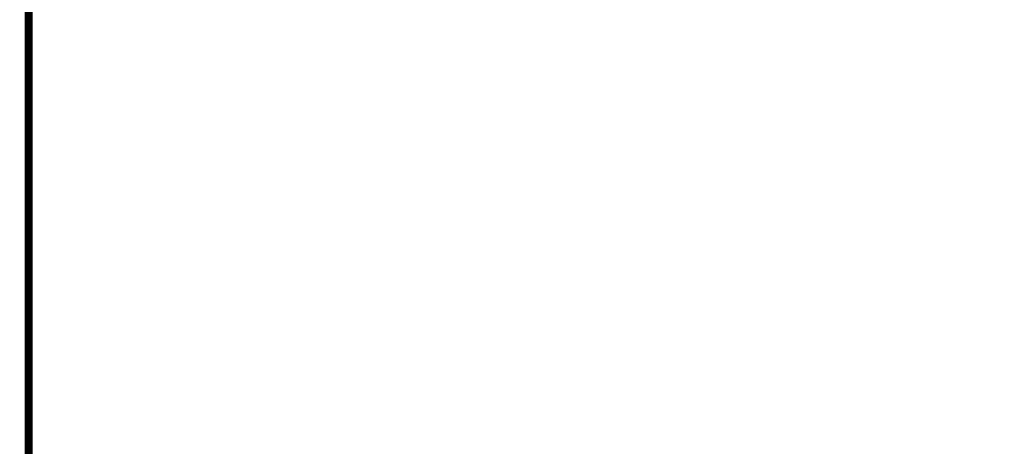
# Model space of a CAD drawing. Header units: inches. Extents: x -59 to 680, y -62 to 131.
# Tile 255 of 256: x 584 to 625, y 37 to 55. Entities that reach past the tile are written whole.
import ezdxf

# ---------------------------------------------------------------- set-up
doc = ezdxf.new("R2010")
doc.units = ezdxf.units.IN
doc.header["$MEASUREMENT"] = 0
for name, color, linetype in [('A-FURN-3-COLLECTION-RUG-BOTTOM', 8, 'Continuous'), ('A-FURN-3-COLLECTION-RUG-SEC1', 9, 'Continuous'), ('A-FURN-3-COLLECTION-RUG-TRIM2', 2, 'Continuous'), ('A-FURN-3-COLLECTION-RUG-TRIM4', 2, 'Continuous')]:
    doc.layers.add(name, color=color, linetype=linetype)

# ---------------------------------------------------------------- blocks, each defined once
blk = doc.blocks.new('HCGN-MNTP-3D-3')
at = {"layer": 'A-FURN-3-COLLECTION-RUG-BOTTOM', "invisible_edges": 10}
blk.add_3dface([(58.74, -39.235), (-58.74, -39.235), (-58.74, 39.235), (58.74, 39.235)], dxfattribs=at)
at = {"layer": 'A-FURN-3-COLLECTION-RUG-SEC1', "invisible_edges": 5}
blk.add_3dface([(-58.74, 39.235, 0.315), (-58.74, -39.235, 0.315), (58.74, -39.235, 0.315), (58.74, 39.235, 0.315)], dxfattribs=at)
at = {"layer": 'A-FURN-3-COLLECTION-RUG-TRIM2'}
mesh = blk.add_polymesh((2, 7), dxfattribs=at)
for k, corner in enumerate([(-58.74, -39.235), (-58.74, -39.304, 0.028), (-58.74, -39.353, 0.085), (-58.74, -39.37, 0.157), (-58.74, -39.353, 0.23), (-58.74, -39.304, 0.287), (-58.74, -39.235, 0.315), (58.74, -39.235), (58.74, -39.304, 0.028), (58.74, -39.353, 0.085), (58.74, -39.37, 0.157), (58.74, -39.353, 0.23), (58.74, -39.304, 0.287), (58.74, -39.235, 0.315)]):
    mesh.set_mesh_vertex(divmod(k, 7), corner)
at = {"layer": 'A-FURN-3-COLLECTION-RUG-TRIM4'}
mesh = blk.add_polymesh((2, 7), dxfattribs=at)
for k, corner in enumerate([(-58.74, 39.235, 0.315), (-58.74, 39.304, 0.287), (-58.74, 39.353, 0.23), (-58.74, 39.37, 0.157), (-58.74, 39.353, 0.085), (-58.74, 39.304, 0.028), (-58.74, 39.235), (58.74, 39.235, 0.315), (58.74, 39.304, 0.287), (58.74, 39.353, 0.23), (58.74, 39.37, 0.157), (58.74, 39.353, 0.085), (58.74, 39.304, 0.028), (58.74, 39.235)]):
    mesh.set_mesh_vertex(divmod(k, 7), corner)

msp = doc.modelspace()

# ---------------------------------------------------------------- block references
at = {"rotation": 90}
for p in [(544.83, 17.411), (623.57, 17.411)]:
    msp.add_blockref('HCGN-MNTP-3D-3', p, dxfattribs=at)

doc.saveas('drawing.dxf')
